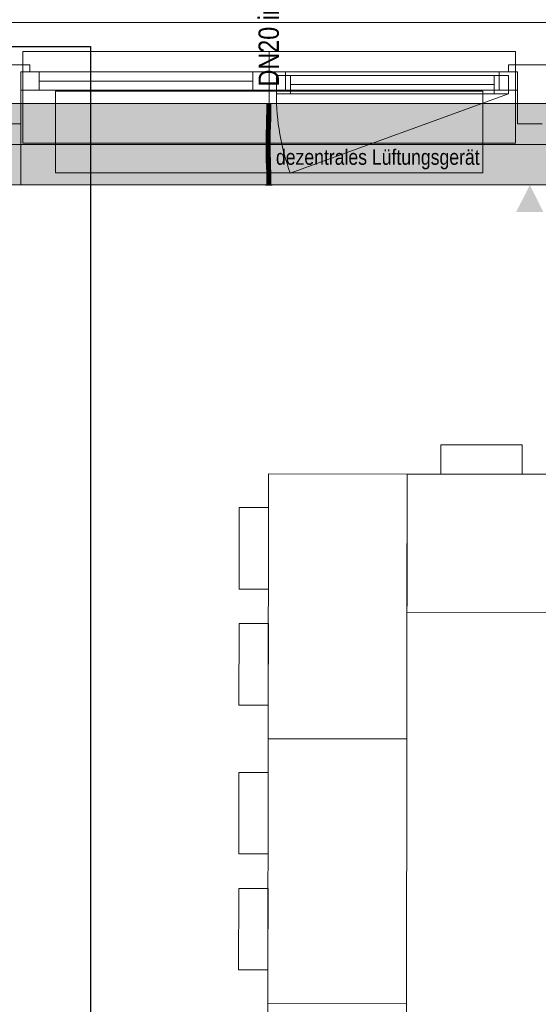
# Model space of a CAD drawing. Extents: x -620 to 3480, y 62 to 1102.
# Tile 82 of 256: x -480 to -429, y 906 to 1003. Entities that reach past the tile are written whole.
import ezdxf
from ezdxf.lldxf.tags import DXFTag

# ---------------------------------------------------------------- set-up
doc = ezdxf.new("R2010")
doc.units = 0
doc.layers.get('0').update_dxf_attribs({"lineweight": 13})
for name, color, linetype, lineweight, true_color in [('00_Beschriftung UZ', 3, 'Continuous', 13, 0x00ff00), ('30 -33 Aussenwände- 7 Fassade_ Elemente', 7, 'Continuous', 9, 0x00aacc), ('30 -35 Decken- 1 Konstruktion-Träger- Stahlbeton', 7, 'grob-A06G9SLJ8I', 13, 0x33aa00), ('60- 61 allgemeine Ausstattung- 1 Möbel', 7, 'Continuous', 9, 0x00cccc), ('E_Leerrohr 20', 7, 'Continuous', 13, 0xcc0099), ('E_Leerrohr 20-Shading', 7, 'Continuous', 13, 0xcc0099), ('E_Leerrohr_Detailnummer', 1, 'Continuous', 25, 0xff0000), ('iwb_Schraffur_Unterzug', 7, 'Continuous', 5, 0xffffcc)]:
    doc.layers.add(name, color=color, linetype=linetype, lineweight=lineweight, true_color=true_color)
doc.layers.add('70 -71 Achsen- 1 Gebäudeachsen', color=7, linetype='STRICHPUNKT2-A06G9SLK8I', lineweight=18)
doc.layers.add('Detailelementbeschriftung', color=7, linetype='Continuous', lineweight=9)
doc.styles.get("Standard").update_dxf_attribs({"font": 'ARIALN.TTF'})
tags = doc.linetypes.add('grob-A06G9SLJ8I', pattern=[14, 3, -8, 3]).pattern_tags.tags
tags[8:9] = [DXFTag(74, 4), DXFTag(75, 0), DXFTag(340, '0'), DXFTag(46, 0.0), DXFTag(50, 0.0), DXFTag(44, 0.0), DXFTag(45, 0.0)]
tags[6:7] = [DXFTag(74, 4), DXFTag(75, 0), DXFTag(340, '0'), DXFTag(46, 0.0), DXFTag(50, 0.0), DXFTag(44, 0.0), DXFTag(45, 0.0)]
tags[4:5] = [DXFTag(74, 4), DXFTag(75, 0), DXFTag(340, '0'), DXFTag(46, 0.0), DXFTag(50, 0.0), DXFTag(44, 0.0), DXFTag(45, 0.0)]
tags = doc.linetypes.add('STRICHPUNKT2', pattern=[12.7, 6.35, -3.175, 0, -3.175]).pattern_tags.tags
tags[10:11] = [DXFTag(74, 4), DXFTag(75, 0), DXFTag(340, '0'), DXFTag(46, 0.0), DXFTag(50, 0.0), DXFTag(44, 0.0), DXFTag(45, 0.0)]
tags[8:9] = [DXFTag(74, 4), DXFTag(75, 0), DXFTag(340, '0'), DXFTag(46, 0.0), DXFTag(50, 0.0), DXFTag(44, 0.0), DXFTag(45, 0.0)]
tags[6:7] = [DXFTag(74, 4), DXFTag(75, 0), DXFTag(340, '0'), DXFTag(46, 0.0), DXFTag(50, 0.0), DXFTag(44, 0.0), DXFTag(45, 0.0)]
tags[4:5] = [DXFTag(74, 4), DXFTag(75, 0), DXFTag(340, '0'), DXFTag(46, 0.0), DXFTag(50, 0.0), DXFTag(44, 0.0), DXFTag(45, 0.0)]
tags = doc.linetypes.add('STRICHPUNKT2-A06G9SLK8I', pattern=[12.7, 6.35, -3.175, 0, -3.175]).pattern_tags.tags
tags[10:11] = [DXFTag(74, 4), DXFTag(75, 0), DXFTag(340, '0'), DXFTag(46, 0.0), DXFTag(50, 0.0), DXFTag(44, 0.0), DXFTag(45, 0.0)]
tags[8:9] = [DXFTag(74, 4), DXFTag(75, 0), DXFTag(340, '0'), DXFTag(46, 0.0), DXFTag(50, 0.0), DXFTag(44, 0.0), DXFTag(45, 0.0)]
tags[6:7] = [DXFTag(74, 4), DXFTag(75, 0), DXFTag(340, '0'), DXFTag(46, 0.0), DXFTag(50, 0.0), DXFTag(44, 0.0), DXFTag(45, 0.0)]
tags[4:5] = [DXFTag(74, 4), DXFTag(75, 0), DXFTag(340, '0'), DXFTag(46, 0.0), DXFTag(50, 0.0), DXFTag(44, 0.0), DXFTag(45, 0.0)]

# ---------------------------------------------------------------- blocks, each defined once
blk = doc.blocks.new('Shading-A06G9SH78I', base_point=(-455.934, 994.884))
at = {"layer": 'E_Leerrohr 20-Shading', "color": 213, "true_color": 0xd67fc0}
for points in [[(-455.942, 994.896), (-456.064, 994.896), (-455.942, 994.884), (-456.064, 994.884)], [(-455.865, 994.896), (-455.942, 994.896), (-455.865, 994.884), (-455.942, 994.884)], [(-455.934, 994.884), (-455.934, 994.096), (-455.773, 994.884), (-455.77, 994.096)], [(-455.843, 994.896), (-455.865, 994.896), (-455.843, 994.884), (-455.865, 994.884)], [(-455.828, 994.896), (-455.843, 994.896), (-455.828, 994.884), (-455.843, 994.884)], [(-455.799, 994.884), (-455.799, 994.896), (-455.828, 994.884), (-455.828, 994.896)], [(-455.799, 994.884), (-455.734, 994.884), (-455.799, 994.896), (-455.734, 994.896)], [(-455.773, 994.884), (-455.77, 994.096), (-455.751, 994.884), (-455.752, 994.096)], [(-455.752, 994.096), (-455.734, 994.096), (-455.751, 994.884), (-455.734, 994.884)], [(-455.471, 994.896), (-455.734, 994.896), (-455.471, 994.884), (-455.734, 994.884)], [(-455.734, 994.884), (-455.734, 994.096), (-455.64, 994.884), (-455.647, 994.096)], [(-455.647, 994.096), (-455.534, 994.096), (-455.64, 994.884), (-455.534, 994.884)], [(-455.418, 994.896), (-455.471, 994.896), (-455.418, 994.884), (-455.471, 994.884)], [(-455.418, 994.884), (-455.404, 994.884), (-455.418, 994.896), (-455.404, 994.896)]]:
    blk.add_solid(points, dxfattribs=at)
blk = doc.blocks.new('Shading-A06G9SH98I', base_point=(-455.899, 993.437))
at = {"layer": 'E_Leerrohr 20-Shading', "color": 223, "true_color": 0xc67fb4}
for points in [[(-455.876, 994.884), (-455.934, 994.884), (-455.882, 994.161), (-455.941, 994.162)], [(-455.592, 994.884), (-455.593, 994.884), (-455.596, 994.156), (-455.599, 994.157)], [(-455.588, 994.156), (-455.581, 994.884), (-455.596, 994.156), (-455.592, 994.884)], [(-455.575, 994.156), (-455.565, 994.884), (-455.588, 994.156), (-455.581, 994.884)], [(-455.575, 994.156), (-455.545, 994.156), (-455.565, 994.884), (-455.534, 994.884)], [(-455.545, 994.156), (-455.541, 994.156), (-455.534, 994.884)], [(-455.882, 994.161), (-455.941, 994.162), (-455.899, 993.437), (-455.956, 993.439)], [(-455.897, 993.437), (-455.882, 994.161), (-455.899, 993.437)], [(-455.596, 994.156), (-455.599, 994.157), (-455.612, 993.43), (-455.615, 993.43)], [(-455.606, 993.43), (-455.588, 994.156), (-455.612, 993.43), (-455.596, 994.156)], [(-455.595, 993.43), (-455.575, 994.156), (-455.606, 993.43), (-455.588, 994.156)], [(-455.595, 993.43), (-455.571, 993.429), (-455.575, 994.156), (-455.545, 994.156)], [(-455.571, 993.429), (-455.556, 993.429), (-455.545, 994.156), (-455.541, 994.156)], [(-455.899, 993.437), (-455.956, 993.439), (-455.922, 992.713), (-455.976, 992.714)], [(-455.917, 992.713), (-455.897, 993.437), (-455.922, 992.713), (-455.899, 993.437)], [(-455.612, 993.43), (-455.615, 993.43), (-455.633, 992.705), (-455.634, 992.705)], [(-455.629, 992.705), (-455.606, 993.43), (-455.633, 992.705), (-455.612, 993.43)], [(-455.621, 992.705), (-455.595, 993.43), (-455.629, 992.705), (-455.606, 993.43)], [(-455.621, 992.705), (-455.605, 992.704), (-455.595, 993.43), (-455.571, 993.429)], [(-455.605, 992.704), (-455.576, 992.704), (-455.571, 993.429), (-455.556, 993.429)], [(-455.945, 991.988), (-455.995, 991.989), (-455.969, 991.261), (-456.008, 991.262)], [(-455.995, 991.989), (-455.93, 992.438), (-455.976, 992.714), (-455.922, 992.713)], [(-455.945, 991.988), (-455.94, 992.118), (-455.995, 991.989), (-455.93, 992.438)], [(-455.95, 991.261), (-455.936, 991.987), (-455.969, 991.261), (-455.945, 991.988)], [(-455.936, 991.987), (-455.923, 992.487), (-455.945, 991.988)], [(-455.94, 992.118), (-455.923, 992.487), (-455.93, 992.438)], [(-455.93, 992.438), (-455.923, 992.487), (-455.922, 992.713), (-455.917, 992.713)], [(-455.664, 991.258), (-455.646, 991.981), (-455.667, 991.258), (-455.651, 991.981)], [(-455.651, 991.981), (-455.653, 991.981), (-455.667, 991.258)], [(-455.664, 991.258), (-455.661, 991.258), (-455.646, 991.981), (-455.637, 991.981)], [(-455.661, 991.258), (-455.608, 991.257), (-455.637, 991.981), (-455.595, 991.98)], [(-455.651, 991.981), (-455.629, 992.705), (-455.653, 991.981), (-455.633, 992.705)], [(-455.633, 992.705), (-455.634, 992.705), (-455.653, 991.981)], [(-455.646, 991.981), (-455.621, 992.705), (-455.651, 991.981), (-455.629, 992.705)], [(-455.646, 991.981), (-455.637, 991.981), (-455.621, 992.705), (-455.605, 992.704)], [(-455.637, 991.981), (-455.595, 991.98), (-455.605, 992.704), (-455.576, 992.704)], [(-455.95, 991.261), (-456.008, 991.262), (-455.953, 990.534), (-456.011, 990.534)], [(-455.67, 990.535), (-455.666, 990.535), (-455.664, 991.258), (-455.661, 991.258)], [(-455.664, 991.258), (-455.667, 991.258), (-455.67, 990.535)], [(-455.666, 990.535), (-455.611, 990.535), (-455.661, 991.258), (-455.608, 991.257)], [(-455.951, 990.367), (-455.953, 990.534), (-456.005, 990.01), (-456.011, 990.534)], [(-456.004, 989.923), (-455.961, 989.923), (-456.005, 990.01), (-455.968, 990.254)], [(-455.961, 989.923), (-456.004, 989.923), (-455.935, 989.314), (-455.989, 989.312)], [(-455.961, 989.923), (-455.945, 989.924), (-455.968, 990.254), (-455.951, 990.367)], [(-455.93, 989.314), (-455.945, 989.924), (-455.935, 989.314), (-455.961, 989.923)], [(-455.606, 990.084), (-455.611, 990.535), (-455.668, 990.419), (-455.67, 990.535)], [(-455.662, 989.929), (-455.662, 989.929), (-455.668, 990.419), (-455.666, 990.408)], [(-455.666, 990.408), (-455.662, 989.929), (-455.663, 990.388), (-455.653, 989.929)], [(-455.653, 989.929), (-455.604, 989.93), (-455.663, 990.388), (-455.606, 990.084)], [(-455.653, 989.929), (-455.662, 989.929), (-455.627, 989.322), (-455.647, 989.322)], [(-455.589, 989.323), (-455.604, 989.93), (-455.627, 989.322), (-455.653, 989.929)], [(-455.912, 988.705), (-455.923, 989.076), (-455.989, 989.312), (-455.935, 989.314)], [(-455.912, 988.705), (-455.989, 989.312), (-455.97, 988.703)], [(-455.923, 989.076), (-455.93, 989.314), (-455.935, 989.314)], [(-455.627, 989.322), (-455.647, 989.322), (-455.596, 988.714), (-455.629, 988.713)], [(-455.571, 988.715), (-455.589, 989.323), (-455.596, 988.714), (-455.627, 989.322)], [(-455.912, 988.705), (-455.97, 988.703), (-455.894, 988.097), (-455.953, 988.096)], [(-455.894, 988.097), (-455.953, 988.096), (-455.881, 987.49), (-455.94, 987.489)], [(-455.596, 988.714), (-455.629, 988.713), (-455.566, 988.105), (-455.612, 988.104)], [(-455.566, 988.105), (-455.612, 988.104), (-455.543, 987.495), (-455.598, 987.494)], [(-455.553, 988.106), (-455.571, 988.715), (-455.566, 988.105), (-455.596, 988.714)], [(-455.54, 987.495), (-455.553, 988.106), (-455.543, 987.495), (-455.566, 988.105)], [(-455.881, 987.49), (-455.94, 987.489), (-455.876, 986.884), (-455.934, 986.884)], [(-455.54, 987.495), (-455.598, 987.494), (-455.534, 986.884), (-455.593, 986.884)]]:
    blk.add_solid(points, dxfattribs=at)
at = {"layer": 'E_Leerrohr 20-Shading', "color": 231, "true_color": 0xe17fc9}
for points in [[(-455.801, 994.884), (-455.876, 994.884), (-455.799, 994.159), (-455.882, 994.161)], [(-455.799, 994.159), (-455.768, 994.159), (-455.801, 994.884), (-455.763, 994.884)], [(-455.763, 994.884), (-455.768, 994.159), (-455.737, 994.884), (-455.747, 994.159)], [(-455.747, 994.159), (-455.741, 994.159), (-455.737, 994.884), (-455.734, 994.884)], [(-455.734, 994.884), (-455.741, 994.159), (-455.736, 994.159)], [(-455.73, 994.159), (-455.734, 994.884), (-455.736, 994.159)], [(-455.599, 994.157), (-455.593, 994.884), (-455.73, 994.159), (-455.734, 994.884)], [(-455.802, 993.435), (-455.799, 994.159), (-455.895, 993.559), (-455.878, 994.161)], [(-455.878, 994.161), (-455.882, 994.161), (-455.895, 993.559)], [(-455.802, 993.435), (-455.777, 993.434), (-455.799, 994.159), (-455.768, 994.159)], [(-455.768, 994.159), (-455.777, 993.434), (-455.747, 994.159), (-455.762, 993.434)], [(-455.762, 993.434), (-455.756, 993.434), (-455.747, 994.159), (-455.741, 994.159)], [(-455.741, 994.159), (-455.756, 993.434), (-455.751, 993.434)], [(-455.741, 993.433), (-455.736, 994.159), (-455.751, 993.434), (-455.741, 994.159)], [(-455.719, 993.433), (-455.73, 994.159), (-455.741, 993.433), (-455.736, 994.159)], [(-455.615, 993.43), (-455.599, 994.157), (-455.719, 993.433), (-455.73, 994.159)], [(-455.802, 993.435), (-455.897, 993.437), (-455.808, 992.71), (-455.917, 992.713)], [(-455.802, 993.435), (-455.895, 993.559), (-455.897, 993.437)], [(-455.808, 992.71), (-455.789, 992.709), (-455.802, 993.435), (-455.777, 993.434)], [(-455.777, 993.434), (-455.789, 992.709), (-455.762, 993.434), (-455.778, 992.709)], [(-455.778, 992.709), (-455.776, 992.709), (-455.762, 993.434), (-455.756, 993.434)], [(-455.741, 993.433), (-455.756, 993.434), (-455.746, 992.708), (-455.776, 992.709)], [(-455.705, 992.707), (-455.719, 993.433), (-455.746, 992.708), (-455.741, 993.433)], [(-455.634, 992.705), (-455.615, 993.43), (-455.705, 992.707), (-455.719, 993.433)], [(-455.914, 991.987), (-455.936, 991.987), (-455.904, 991.261), (-455.95, 991.261)], [(-455.923, 992.487), (-455.936, 991.987), (-455.914, 991.987)], [(-455.812, 991.985), (-455.808, 992.71), (-455.923, 992.487), (-455.917, 992.713)], [(-455.812, 991.985), (-455.923, 992.487), (-455.914, 991.987)], [(-455.815, 991.26), (-455.812, 991.985), (-455.904, 991.261), (-455.914, 991.987)], [(-455.815, 991.26), (-455.808, 991.259), (-455.812, 991.985), (-455.8, 991.984)], [(-455.812, 991.985), (-455.8, 991.984), (-455.808, 992.71), (-455.789, 992.709)], [(-455.808, 991.259), (-455.795, 991.984), (-455.8, 991.984)], [(-455.752, 991.983), (-455.795, 991.984), (-455.756, 991.259), (-455.808, 991.259)], [(-455.789, 992.709), (-455.8, 991.984), (-455.778, 992.709), (-455.795, 991.984)], [(-455.795, 991.984), (-455.776, 992.709), (-455.778, 992.709)], [(-455.746, 992.708), (-455.776, 992.709), (-455.752, 991.983), (-455.795, 991.984)], [(-455.682, 991.258), (-455.692, 991.982), (-455.756, 991.259), (-455.752, 991.983)], [(-455.692, 991.982), (-455.705, 992.707), (-455.752, 991.983), (-455.746, 992.708)], [(-455.653, 991.981), (-455.634, 992.705), (-455.692, 991.982), (-455.705, 992.707)], [(-455.667, 991.258), (-455.653, 991.981), (-455.682, 991.258), (-455.692, 991.982)], [(-455.953, 990.534), (-455.902, 990.534), (-455.95, 991.261), (-455.904, 991.261)], [(-455.904, 991.261), (-455.903, 990.899), (-455.815, 991.26), (-455.813, 990.898)], [(-455.903, 990.899), (-455.902, 990.534), (-455.813, 990.898), (-455.811, 990.535)], [(-455.811, 990.535), (-455.808, 991.259), (-455.815, 991.26)], [(-455.682, 991.258), (-455.808, 991.259), (-455.68, 990.535), (-455.811, 990.535)], [(-455.67, 990.535), (-455.667, 991.258), (-455.68, 990.535), (-455.682, 991.258)], [(-455.951, 990.367), (-455.903, 990.425), (-455.953, 990.534), (-455.902, 990.534)], [(-455.903, 990.425), (-455.951, 990.367), (-455.905, 990.229)], [(-455.951, 990.367), (-455.945, 989.924), (-455.905, 990.229), (-455.907, 989.924)], [(-455.907, 989.924), (-455.945, 989.924), (-455.918, 989.314), (-455.93, 989.314)], [(-455.89, 989.315), (-455.893, 989.925), (-455.918, 989.314), (-455.907, 989.924)], [(-455.907, 989.924), (-455.893, 989.925), (-455.905, 990.229), (-455.896, 990.202)], [(-455.896, 990.202), (-455.897, 990.432), (-455.905, 990.229), (-455.903, 990.425)], [(-455.903, 990.425), (-455.813, 990.535), (-455.902, 990.534)], [(-455.817, 990.529), (-455.897, 990.432), (-455.805, 989.93), (-455.896, 990.202)], [(-455.893, 989.925), (-455.804, 989.926), (-455.896, 990.202)], [(-455.789, 989.318), (-455.804, 989.926), (-455.89, 989.315), (-455.893, 989.925)], [(-455.805, 989.93), (-455.813, 990.535), (-455.817, 990.529)], [(-455.805, 989.93), (-455.804, 989.926), (-455.813, 990.535), (-455.811, 990.535)], [(-455.662, 989.929), (-455.811, 990.535), (-455.804, 989.926)], [(-455.662, 989.929), (-455.668, 990.419), (-455.811, 990.535), (-455.809, 990.535)], [(-455.668, 990.419), (-455.67, 990.535), (-455.809, 990.535)], [(-455.662, 989.929), (-455.804, 989.926), (-455.647, 989.322), (-455.789, 989.318)], [(-455.918, 989.314), (-455.93, 989.314), (-455.923, 989.076)], [(-455.923, 989.076), (-455.912, 988.961), (-455.919, 989.286)], [(-455.912, 988.705), (-455.907, 988.705), (-455.923, 989.076), (-455.912, 988.961)], [(-455.912, 988.961), (-455.918, 989.314), (-455.919, 989.286)], [(-455.912, 988.961), (-455.887, 988.706), (-455.918, 989.314), (-455.89, 989.315)], [(-455.907, 988.705), (-455.887, 988.706), (-455.912, 988.961)], [(-455.771, 988.709), (-455.789, 989.318), (-455.887, 988.706), (-455.89, 989.315)], [(-455.647, 989.322), (-455.789, 989.318), (-455.629, 988.713), (-455.771, 988.709)], [(-455.907, 988.705), (-455.912, 988.705), (-455.894, 988.097)], [(-455.885, 988.097), (-455.887, 988.706), (-455.894, 988.097), (-455.907, 988.705)], [(-455.885, 988.097), (-455.894, 988.097), (-455.881, 987.49)], [(-455.753, 988.101), (-455.771, 988.709), (-455.885, 988.097), (-455.887, 988.706)], [(-455.74, 987.492), (-455.753, 988.101), (-455.881, 987.49), (-455.885, 988.097)], [(-455.629, 988.713), (-455.771, 988.709), (-455.612, 988.104), (-455.753, 988.101)], [(-455.612, 988.104), (-455.753, 988.101), (-455.598, 987.494), (-455.74, 987.492)], [(-455.74, 987.492), (-455.881, 987.49), (-455.734, 986.884), (-455.876, 986.884)], [(-455.598, 987.494), (-455.74, 987.492), (-455.593, 986.884), (-455.734, 986.884)]]:
    blk.add_solid(points, dxfattribs=at)
blk = doc.blocks.new('Shading-A06G9SHB8I', base_point=(-455.734, 986.884))
at = {"layer": 'E_Leerrohr 20-Shading', "color": 213, "true_color": 0xd67fc0}
for points in [[(-455.734, 986.884), (-455.736, 987.672), (-455.934, 986.884), (-455.934, 987.672)], [(-455.734, 986.884), (-455.734, 987.672), (-455.736, 987.672)], [(-455.734, 986.884), (-455.534, 986.884), (-455.73, 987.672), (-455.546, 987.672)], [(-455.73, 987.672), (-455.734, 987.672), (-455.734, 986.884)], [(-455.534, 986.884), (-455.534, 987.672), (-455.546, 987.672)], [(-455.842, 986.884), (-456.064, 986.884), (-455.842, 986.872), (-456.064, 986.872)], [(-455.826, 986.872), (-455.826, 986.884), (-455.842, 986.872), (-455.842, 986.884)], [(-455.734, 986.872), (-455.734, 986.884), (-455.826, 986.872), (-455.826, 986.884)], [(-455.669, 986.884), (-455.734, 986.884), (-455.669, 986.872), (-455.734, 986.872)], [(-455.513, 986.872), (-455.512, 986.884), (-455.669, 986.872), (-455.669, 986.884)], [(-455.404, 986.872), (-455.404, 986.884), (-455.513, 986.872), (-455.512, 986.884)]]:
    blk.add_solid(points, dxfattribs=at)
blk = doc.blocks.new('Referenz-A06G9SLM8I')
at = {"layer": '00_Beschriftung UZ', "color": 0, "lineweight": -2}
for points in [[(-431.436, 989.575), (-430.104, 986.904), (-428.766, 989.573)], [(-428.772, 984.234), (-430.104, 986.904), (-431.443, 984.235)]]:
    blk.add_solid(points, dxfattribs=at)
at = {"layer": '30 -33 Aussenwände- 7 Fassade_ Elemente', "color": 0, "linetype": 'Continuous', "lineweight": -2, "ltscale": 0.13}
for p, q in [((-485.604, 1002.844), (-323.404, 1002.844)), ((-482.504, 998.704), (-479.204, 998.704)), ((-482.504, 998.704), (-479.204, 998.704)), ((-479.204, 998.704), (-479.204, 998.004)), ((-479.204, 998.704), (-479.204, 998.004)), ((-432.204, 998.704), (-428.004, 998.704)), ((-432.204, 998.004), (-432.204, 998.704)), ((-480.104, 998.004), (-478.304, 998.004)), ((-480.104, 998.004), (-480.104, 992.904)), ((-479.204, 998.004), (-480.104, 998.004)), ((-480.104, 998.004), (-480.104, 992.904)), ((-480.104, 996.204), (-480.104, 998.004)), ((-479.204, 998.004), (-480.104, 998.004)), ((-480.104, 996.204), (-480.104, 998.004)), ((-480.104, 998.004), (-455.704, 998.004)), ((-478.304, 998.004), (-478.304, 996.204)), ((-457.304, 996.204), (-457.304, 998.004)), ((-457.304, 998.004), (-455.704, 998.004)), ((-455.704, 996.204), (-455.704, 998.004)), ((-455.704, 996.204), (-455.704, 998.004)), ((-455.704, 998.004), (-431.304, 998.004)), ((-455.704, 998.004), (-454.104, 998.004)), ((-455.004, 995.854), (-455.004, 997.654)), ((-455.004, 997.654), (-432.204, 997.654)), ((-455.004, 995.854), (-455.004, 997.654)), ((-455.004, 997.654), (-453.604, 997.654)), ((-454.104, 998.004), (-454.104, 996.204)), ((-453.604, 997.654), (-453.604, 995.854)), ((-433.604, 995.854), (-433.604, 997.654)), ((-433.604, 997.654), (-432.204, 997.654)), ((-433.104, 996.204), (-433.104, 998.004)), ((-433.104, 998.004), (-431.304, 998.004)), ((-431.304, 998.004), (-432.204, 998.004)), ((-432.204, 997.654), (-432.204, 995.854)), ((-432.204, 997.654), (-432.204, 995.854)), ((-431.304, 992.904), (-431.304, 998.004)), ((-431.304, 998.004), (-431.304, 996.204)), ((-431.304, 998.004), (-431.304, 996.204)), ((-457.304, 997.104), (-478.304, 997.104)), ((-453.604, 996.754), (-433.604, 996.754)), ((-455.704, 996.204), (-480.104, 996.204)), ((-478.304, 996.204), (-480.104, 996.204)), ((-455.704, 996.204), (-457.304, 996.204)), ((-454.104, 996.204), (-455.704, 996.204)), ((-431.304, 996.204), (-455.704, 996.204)), ((-432.204, 995.854), (-455.004, 995.854)), ((-453.604, 995.854), (-455.004, 995.854)), ((-432.204, 995.854), (-433.604, 995.854)), ((-431.304, 996.204), (-433.104, 996.204)), ((-480.104, 992.904), (-482.504, 992.904)), ((-482.504, 992.904), (-480.104, 992.904)), ((-480.104, 992.904), (-480.104, 986.904)), ((-428.904, 992.904), (-431.304, 992.904)), ((-480.104, 986.904), (-482.504, 986.904)), ((-326.504, 986.904), (-482.504, 986.904))]:
    blk.add_line(p, q, dxfattribs=at)
at = {"layer": '30 -33 Aussenwände- 7 Fassade_ Elemente', "color": 0, "lineweight": -2}
for p, q in [((-479.904, 998.004), (-479.904, 1000.004)), ((-479.904, 1000.004), (-455.704, 1000.004)), ((-455.704, 1000.004), (-431.504, 1000.004)), ((-455.704, 1000.004), (-455.704, 998.004)), ((-431.504, 1000.004), (-431.504, 998.004)), ((-479.904, 996.204), (-479.904, 998.004)), ((-479.904, 998.004), (-478.304, 998.004)), ((-478.304, 998.004), (-457.304, 998.004)), ((-478.304, 998.004), (-478.304, 996.204)), ((-455.704, 998.004), (-457.304, 998.004)), ((-457.304, 998.004), (-457.304, 996.204)), ((-455.704, 998.004), (-454.104, 998.004)), ((-455.704, 996.204), (-455.704, 998.004)), ((-455.004, 995.854), (-455.004, 997.654)), ((-455.004, 997.654), (-453.604, 997.654)), ((-454.104, 998.004), (-433.104, 998.004)), ((-454.104, 998.004), (-454.104, 996.204)), ((-453.604, 997.654), (-453.604, 995.854)), ((-453.604, 997.654), (-433.604, 997.654)), ((-433.604, 997.654), (-433.604, 995.854)), ((-433.604, 997.654), (-432.204, 997.654)), ((-431.504, 998.004), (-433.104, 998.004)), ((-433.104, 998.004), (-433.104, 996.204)), ((-432.204, 997.654), (-432.204, 995.854)), ((-431.504, 996.204), (-431.504, 998.004)), ((-457.304, 997.104), (-478.304, 997.104)), ((-453.604, 996.754), (-433.604, 996.754)), ((-478.304, 996.204), (-479.904, 996.204)), ((-479.904, 996.204), (-479.904, 991.004)), ((-457.304, 996.204), (-478.304, 996.204)), ((-457.304, 996.204), (-455.704, 996.204)), ((-455.704, 996.204), (-455.704, 991.004)), ((-454.104, 996.204), (-455.704, 996.204)), ((-453.604, 995.854), (-455.004, 995.854)), ((-433.604, 995.854), (-453.604, 995.854)), ((-432.204, 995.854), (-433.604, 995.854)), ((-433.104, 996.204), (-431.504, 996.204)), ((-431.504, 991.004), (-431.504, 996.204)), ((-479.904, 991.004), (-455.704, 991.004)), ((-455.704, 991.004), (-431.504, 991.004))]:
    blk.add_line(p, q, dxfattribs=at)
at = {"layer": '30 -33 Aussenwände- 7 Fassade_ Elemente', "color": 0, "linetype": 'grob-A06G9SLJ8I', "lineweight": -2, "ltscale": 0.13}
for p, q in [((-476.704, 996.104), (-434.704, 996.104)), ((-476.704, 988.104), (-476.704, 996.104)), ((-432.204, 995.854), (-453.629, 988.056)), ((-434.704, 996.104), (-434.704, 988.104)), ((-434.704, 988.104), (-476.704, 988.104))]:
    blk.add_line(p, q, dxfattribs=at)
blk.add_ellipse((-432.204, 995.854), major_axis=(-22.8, 0), ratio=1, start_param=0, end_param=0.349066, dxfattribs=at)
at = {"layer": '30 -35 Decken- 1 Konstruktion-Träger- Stahlbeton', "color": 0, "lineweight": -2}
for p, q in [((3.996, 994.904), (-554.534, 994.904)), ((3.996, 986.904), (-554.534, 986.904))]:
    blk.add_line(p, q, dxfattribs=at)
at = {"layer": '60- 61 allgemeine Ausstattung- 1 Möbel', "color": 0, "linetype": 'Continuous', "lineweight": -2, "ltscale": 0.13}
for p, q in [((-438.855, 958.505), (-438.851, 961.386)), ((-438.851, 961.386), (-430.851, 961.375)), ((-430.851, 961.375), (-430.855, 958.494)), ((-455.796, 932.529), (-455.76, 958.529)), ((-455.76, 958.529), (-442.16, 958.51)), ((-442.16, 958.51), (-442.196, 932.51)), ((-442.179, 944.91), (-442.16, 958.51)), ((-442.16, 958.51), (-416.16, 958.474)), ((-430.855, 958.494), (-438.855, 958.505)), ((-458.657, 947.228), (-458.645, 955.228)), ((-458.645, 955.228), (-455.765, 955.224)), ((-455.765, 955.224), (-455.776, 947.224)), ((-455.776, 947.224), (-458.657, 947.228)), ((-416.179, 944.874), (-442.179, 944.91)), ((-458.673, 935.838), (-458.661, 943.838)), ((-458.661, 943.838), (-455.781, 943.834)), ((-455.781, 943.834), (-455.792, 935.834)), ((-455.792, 935.834), (-458.673, 935.838)), ((-455.833, 906.529), (-455.796, 932.529)), ((-442.196, 932.51), (-455.796, 932.529)), ((-455.796, 932.529), (-442.196, 932.51)), ((-442.196, 932.51), (-442.233, 906.51)), ((-458.693, 921.228), (-458.682, 929.228)), ((-458.682, 929.228), (-455.801, 929.224)), ((-455.801, 929.224), (-455.812, 921.224)), ((-455.812, 921.224), (-458.693, 921.228)), ((-458.709, 909.838), (-458.698, 917.838)), ((-458.698, 917.838), (-455.817, 917.834)), ((-455.817, 917.834), (-455.828, 909.834)), ((-455.828, 909.834), (-458.709, 909.838)), ((-455.869, 880.529), (-455.833, 906.529)), ((-442.233, 906.51), (-455.833, 906.529)), ((-455.833, 906.529), (-442.233, 906.51)), ((-442.233, 906.51), (-442.269, 880.51))]:
    blk.add_line(p, q, dxfattribs=at)
at = {"layer": '70 -71 Achsen- 1 Gebäudeachsen', "color": 0, "linetype": 'STRICHPUNKT2-A06G9SLK8I', "lineweight": -2, "ltscale": 0.13}
blk.add_line((-554.534, 990.884), (92.907, 990.884), dxfattribs=at)
at = {"layer": '30 -33 Aussenwände- 7 Fassade_ Elemente', "color": 0, "linetype": 'Continuous', "lineweight": -2, "ltscale": 0.13, "insert": (-455.041, 990.391), "char_height": 1.51033, "attachment_point": 1}
blk.add_mtext('{\\fArial Narrow;dezentrales Lüftungsgerät}', dxfattribs=at)
blk = doc.blocks.new('Referenz-A06G9SLO8I')
at = {"layer": 'iwb_Schraffur_Unterzug', "linetype": 'Continuous', "ltscale": 0.13}
for points in [[(-554.534, 994.884), (3.967, 994.884), (3.967, 986.884)], [(-554.534, 994.884), (3.967, 986.884), (-554.534, 993.736)], [(-554.534, 993.736), (3.967, 986.884), (-554.534, 986.884)]]:
    blk.add_solid(points, dxfattribs=at)
blk = doc.blocks.new('Polygon-A06G9SMA8I')
at = {"color": 0, "linetype": 'ByBlock', "lineweight": -2, "ltscale": 0.25}
for p, q in [((-554.534, 1000.488), (-473.272, 1000.488)), ((-473.272, 1000.488), (-473.272, 816.779))]:
    blk.add_line(p, q, dxfattribs=at)
blk = doc.blocks.new('Enddeckel-A06G9SOE8I')
at = {"color": 0, "linetype": 'ByBlock', "lineweight": -2, "ltscale": 0.13}
for p, q in [((-455.934, 987.672), (-455.934, 986.884)), ((-455.817, 987.672), (-455.934, 987.672)), ((-455.652, 987.672), (-455.817, 987.672)), ((-455.534, 987.672), (-455.652, 987.672)), ((-455.534, 986.884), (-455.534, 987.672)), ((-456.064, 986.884), (-456.064, 986.872)), ((-455.871, 986.884), (-456.064, 986.884)), ((-455.871, 986.872), (-456.064, 986.872)), ((-455.817, 986.884), (-455.934, 986.884)), ((-455.598, 986.884), (-455.871, 986.884)), ((-455.598, 986.872), (-455.871, 986.872)), ((-455.652, 986.884), (-455.817, 986.884)), ((-455.534, 986.884), (-455.652, 986.884)), ((-455.404, 986.884), (-455.598, 986.884)), ((-455.404, 986.872), (-455.598, 986.872)), ((-455.404, 986.872), (-455.404, 986.884))]:
    blk.add_line(p, q, dxfattribs=at)
at = {"color": 0, "linetype": 'STRICHPUNKT2', "lineweight": 5, "ltscale": 0.13}
blk.add_line((-455.734, 986.884), (-455.734, 987.672), dxfattribs=at)
blk = doc.blocks.new('Einzeiliger Text-A06G9SOS8I')
at = {"color": 0, "lineweight": -2, "insert": (-456.754, 996.572), "char_height": 2, "attachment_point": 1, "rotation": 90}
blk.add_mtext('{\\fArial Narrow;DN20 in UZ}', dxfattribs=at)
blk = doc.blocks.new('Enddeckel-A06G9SPM8I')
at = {"color": 0, "linetype": 'ByBlock', "lineweight": -2, "ltscale": 0.13}
for p, q in [((-456.064, 994.896), (-456.064, 994.884)), ((-456.064, 994.896), (-455.871, 994.896)), ((-456.064, 994.884), (-455.871, 994.884)), ((-455.934, 994.884), (-455.934, 994.096)), ((-455.934, 994.884), (-455.817, 994.884)), ((-455.871, 994.896), (-455.598, 994.896)), ((-455.871, 994.884), (-455.598, 994.884)), ((-455.817, 994.884), (-455.652, 994.884)), ((-455.652, 994.884), (-455.534, 994.884)), ((-455.598, 994.896), (-455.404, 994.896)), ((-455.598, 994.884), (-455.404, 994.884)), ((-455.534, 994.096), (-455.534, 994.884)), ((-455.404, 994.884), (-455.404, 994.896)), ((-455.934, 994.096), (-455.817, 994.096)), ((-455.817, 994.096), (-455.652, 994.096)), ((-455.652, 994.096), (-455.534, 994.096))]:
    blk.add_line(p, q, dxfattribs=at)
at = {"color": 0, "linetype": 'STRICHPUNKT2', "lineweight": 5, "ltscale": 0.13}
blk.add_line((-455.734, 994.884), (-455.734, 994.096), dxfattribs=at)
blk = doc.blocks.new('Flexrohr-A06G9SQ08I')
at = {"color": 0, "linetype": 'ByBlock', "lineweight": -2, "ltscale": 0.13}
for p, q in [((-455.934, 994.884), (-455.941, 994.162)), ((-455.934, 994.884), (-455.534, 994.884)), ((-455.534, 994.884), (-455.541, 994.156)), ((-455.941, 994.162), (-455.956, 993.439)), ((-455.93, 994.087), (-455.554, 994.081)), ((-455.926, 994.485), (-455.55, 994.482)), ((-455.541, 994.156), (-455.556, 993.429)), ((-455.956, 993.439), (-455.976, 992.714)), ((-455.959, 992.889), (-455.583, 992.879)), ((-455.948, 993.288), (-455.572, 993.279)), ((-455.939, 993.688), (-455.563, 993.68)), ((-455.556, 993.429), (-455.576, 992.704)), ((-455.995, 991.989), (-456.008, 991.262)), ((-455.976, 992.714), (-455.995, 991.989)), ((-455.98, 992.089), (-455.604, 992.08)), ((-455.97, 992.489), (-455.594, 992.479)), ((-455.595, 991.98), (-455.608, 991.257)), ((-455.576, 992.704), (-455.595, 991.98)), ((-456.008, 991.262), (-456.011, 990.534)), ((-455.998, 990.885), (-455.622, 990.884)), ((-455.996, 991.287), (-455.62, 991.282)), ((-455.988, 991.688), (-455.612, 991.681)), ((-455.608, 991.257), (-455.611, 990.535)), ((-456.011, 990.534), (-456.004, 989.923)), ((-456.004, 989.923), (-455.989, 989.312)), ((-455.999, 990.483), (-455.623, 990.485)), ((-455.994, 990.082), (-455.618, 990.087)), ((-455.611, 990.535), (-455.604, 989.93)), ((-455.604, 989.93), (-455.589, 989.323)), ((-455.989, 989.312), (-455.971, 988.703)), ((-455.986, 989.68), (-455.61, 989.689)), ((-455.976, 989.279), (-455.6, 989.29)), ((-455.589, 989.323), (-455.571, 988.715)), ((-455.971, 988.703), (-455.953, 988.096)), ((-455.964, 988.879), (-455.588, 988.89)), ((-455.953, 988.096), (-455.94, 987.489)), ((-455.952, 988.48), (-455.576, 988.49)), ((-455.941, 988.08), (-455.565, 988.09)), ((-455.571, 988.715), (-455.553, 988.106)), ((-455.553, 988.106), (-455.54, 987.495)), ((-455.94, 987.489), (-455.934, 986.884)), ((-455.932, 987.682), (-455.556, 987.689)), ((-455.926, 987.283), (-455.55, 987.287)), ((-455.54, 987.495), (-455.534, 986.884)), ((-455.934, 986.884), (-455.534, 986.884)), ((-455.922, 986.885), (-455.546, 986.885))]:
    blk.add_line(p, q, dxfattribs=at)

msp = doc.modelspace()

# ---------------------------------------------------------------- block references
at = {"color": 8, "lineweight": 13, "ltscale": 0.13, "true_color": 0x808080}
msp.add_blockref('Referenz-A06G9SLM8I', (0, 0), dxfattribs=at)
at = {"color": 8, "lineweight": 25, "ltscale": 0.25, "true_color": 0x808080}
msp.add_blockref('Referenz-A06G9SLO8I', (0, 0), dxfattribs=at)
at = {"layer": 'Detailelementbeschriftung', "ltscale": 0.13}
msp.add_blockref('Einzeiliger Text-A06G9SOS8I', (0, 0), dxfattribs=at)
at = {"layer": 'E_Leerrohr 20'}
for name, p in [('Shading-A06G9SH78I', (-455.934, 994.884)), ('Shading-A06G9SH98I', (-455.899, 993.437)), ('Shading-A06G9SHB8I', (-455.734, 986.884))]:
    msp.add_blockref(name, p, dxfattribs=at)
at = {"layer": 'E_Leerrohr 20', "ltscale": 0.13}
for name in ['Enddeckel-A06G9SPM8I', 'Flexrohr-A06G9SQ08I', 'Enddeckel-A06G9SOE8I']:
    msp.add_blockref(name, (0, 0), dxfattribs=at)
at = {"layer": 'E_Leerrohr_Detailnummer', "ltscale": 0.25}
msp.add_blockref('Polygon-A06G9SMA8I', (0, 0), dxfattribs=at)

doc.saveas('drawing.dxf')
